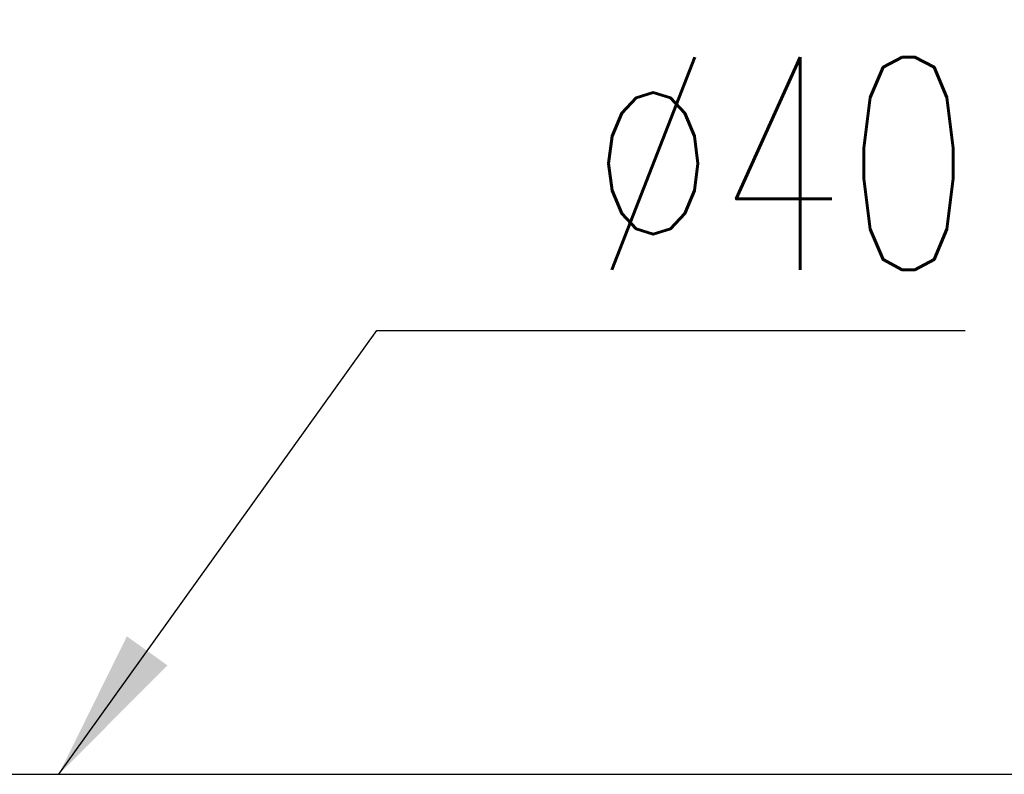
# Model space of a CAD drawing. Extents: x 9 to 257, y 64 to 177.
# Tile 31 of 42: x 158 to 174, y 134 to 147. Entities that reach past the tile are written whole.
import ezdxf

# ---------------------------------------------------------------- set-up
doc = ezdxf.new("R2010")
doc.units = 0
doc.header["$LTSCALE"] = 3
doc.header["$MEASUREMENT"] = 0
doc.layers.add('DIM', color=4, linetype='CONTINUOUS')
doc.styles.add('DIM-7', font='SIMPLEX.shx', dxfattribs={"width": 0.7, "bigfont": 'chineset.shx'})
doc.dimstyles.new('CNS', dxfattribs={"dimtxt": 3.5, "dimasz": 2.5, "dimexe": 1, "dimexo": 1.5, "dimgap": 0.09, "dimtad": 0, "dimdsep": 46, "dimtxsty": 'DIM-7', "dimcen": 0.09, "dimclrd": 1, "dimclre": 1, "dimclrt": 4, "dimadec": 0, "dimazin": 0, "dimtfac": 1, "dimtix": 1, "dimtmove": 2, "dimatfit": 3, "dimfxl": 1, "dimtvp": 0.971429, "dimtolj": 1, "dimarcsym": 0})

msp = doc.modelspace()

# ---------------------------------------------------------------- linework, layer by layer
at = {"layer": 'DIM', "color": 7, "linetype": 'Continuous'}
msp.add_line((144.451, 134.155), (252.951, 134.155), dxfattribs=at)

# ---------------------------------------------------------------- texts
at = {"layer": 'DIM', "color": 7, "linetype": 'Continuous', "insert": (167.47, 144.212), "char_height": 3.5, "attachment_point": 4, "style": 'DIM-7'}
msp.add_mtext('%%C40', dxfattribs=at)

# ---------------------------------------------------------------- leaders
at = {"layer": 'DIM', "color": 7, "linetype": 'Continuous', "annotation_type": 0, "has_hookline": 1, "hookline_direction": 0, "text_width": 6.183}
msp.add_leader([(158.737, 134.155), (163.97, 141.462), (166.47, 141.462)], dimstyle='CNS', override={"dimgap": 1, "dimtad": 1, "dimclrd": 7, "dimclre": 7, "dimclrt": 7, "dimtmove": 0}, dxfattribs=at)

doc.saveas('drawing.dxf')
